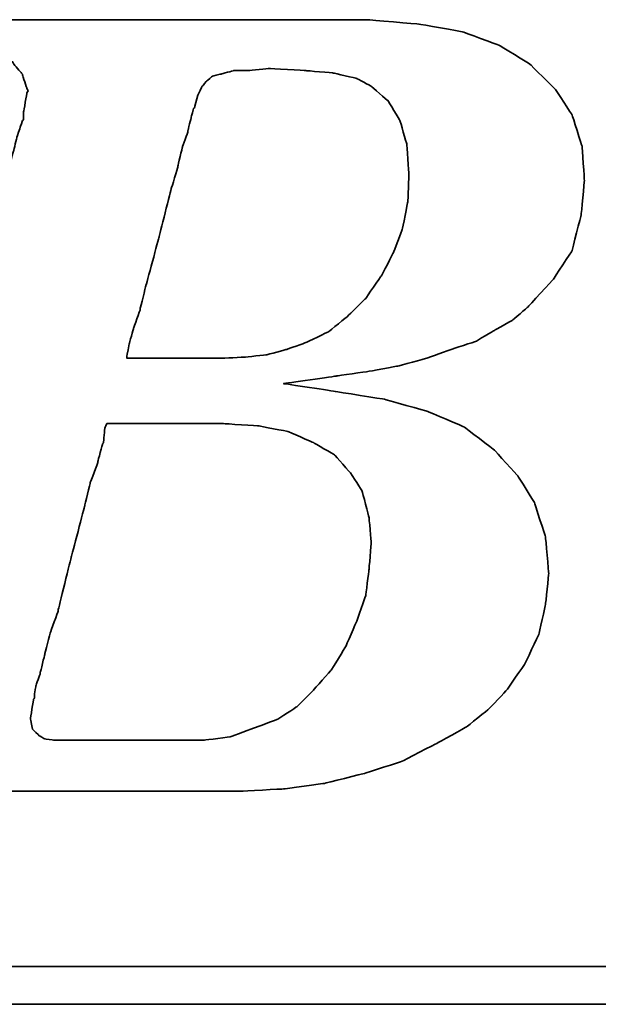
# Model space of a CAD drawing. Header units: millimetres. Extents: x -227 to 3135, y -1502 to 860.
# Tile 227 of 256: x 16.75 to 19.83, y -457.81 to -452.56. Entities that reach past the tile are written whole.
import ezdxf

# ---------------------------------------------------------------- set-up
doc = ezdxf.new("R2010")
doc.units = ezdxf.units.MM
doc.layers.add('DIM', color=4, linetype='CONTINUOUS')
doc.layers.add('layer 1', color=7, linetype='CONTINUOUS')

# ---------------------------------------------------------------- blocks, each defined once
blk = doc.blocks.new('TBI MOTION logo(完整正式版)')
at = {"layer": 'layer 1', "color": 22, "lineweight": 35}
for points, knots in [([(-64.65375, -6.86375), (-64.65375, -6.86375), (-64.84375, -7.29625), (-64.84375, -7.29625), (-64.84375, -7.29625), (-64.84375, -7.29625), (-64.86875, -7.34375), (-64.86875, -7.34375), (-64.86875, -7.34375), (-64.86875, -7.34375), (-64.86875, -7.36875), (-64.86875, -7.36875), (-64.86875, -7.36875), (-64.86875, -7.36875), (-65.15375, -7.65375), (-65.15375, -7.65375), (-65.15375, -7.65375), (-65.15375, -7.65375), (-65.17875, -7.65375), (-65.17875, -7.65375), (-65.17875, -7.65375), (-65.17875, -7.65375), (-65.20375, -7.67875), (-65.20375, -7.67875), (-65.20375, -7.67875), (-65.20375, -7.67875), (-65.58875, -7.87125), (-65.58875, -7.87125), (-65.58875, -7.87125), (-65.58875, -7.87125), (-65.63375, -7.87125), (-65.63375, -7.87125), (-65.63375, -7.87125), (-65.63375, -7.87125), (-65.65875, -7.89375), (-65.65875, -7.89375), (-65.65875, -7.89375), (-65.65875, -7.89375), (-66.09375, -7.94375), (-66.09375, -7.94375), (-66.09375, -7.94375), (-66.09375, -7.94375), (-66.11375, -7.94375), (-66.11375, -7.94375), (-66.11375, -7.94375), (-66.11375, -7.94375), (-66.16375, -7.94375), (-66.16375, -7.94375), (-66.16375, -7.94375), (-66.16375, -7.94375), (-66.30875, -7.94375), (-66.30875, -7.94375), (-66.30875, -7.94375), (-66.30875, -7.94375), (-66.69375, -7.94375), (-66.69375, -7.94375), (-66.69375, -7.94375), (-66.69375, -7.94375), (-67.07375, -7.94375), (-67.07375, -7.94375), (-67.07375, -7.94375), (-67.07375, -7.94375), (-67.12375, -7.94375), (-67.12375, -7.94375), (-67.12375, -7.94375), (-67.12375, -7.94375), (-67.12375, -7.96625), (-67.12375, -7.96625), (-67.12375, -7.96625), (-67.12375, -7.96625), (-67.14875, -7.99125), (-67.14875, -7.99125), (-67.14875, -7.99125), (-67.14875, -7.99125), (-67.24375, -8.34875), (-67.24375, -8.34875), (-67.24375, -8.34875), (-67.24375, -8.34875), (-67.31375, -8.68625), (-67.31375, -8.68625), (-67.31375, -8.68625), (-67.31375, -8.68625), (-67.26875, -8.68625), (-67.26875, -8.68625), (-67.26875, -8.68625), (-67.26875, -8.68625), (-67.07375, -8.68625), (-67.07375, -8.68625), (-67.07375, -8.68625), (-67.07375, -8.68625), (-66.54875, -8.68625), (-66.54875, -8.68625), (-66.54875, -8.68625), (-66.54875, -8.68625), (-65.82625, -8.68625), (-65.82625, -8.68625), (-65.82625, -8.68625), (-65.82625, -8.68625), (-65.01375, -8.68625), (-65.01375, -8.68625), (-65.01375, -8.68625), (-65.01375, -8.68625), (-64.05375, -8.68625), (-64.05375, -8.68625), (-64.05375, -8.68625), (-64.05375, -8.68625), (-62.08375, -8.68625), (-62.08375, -8.68625), (-62.08375, -8.68625), (-62.08375, -8.68625), (-60.06875, -8.68625), (-60.06875, -8.68625), (-60.06875, -8.68625), (-60.06875, -8.68625), (-59.10875, -8.68625), (-59.10875, -8.68625), (-59.10875, -8.68625), (-59.10875, -8.68625), (-58.29375, -8.68625), (-58.29375, -8.68625), (-58.29375, -8.68625), (-58.29375, -8.68625), (-57.57375, -8.68625), (-57.57375, -8.68625), (-57.57375, -8.68625), (-57.57375, -8.68625), (-57.04875, -8.68625), (-57.04875, -8.68625), (-57.04875, -8.68625), (-57.04875, -8.68625), (-56.85375, -8.68625), (-56.85375, -8.68625), (-56.85375, -8.68625), (-56.85375, -8.68625), (-56.70875, -8.68625), (-56.70875, -8.68625), (-56.70875, -8.68625), (-56.70875, -8.68625), (-56.61375, -8.68625), (-56.61375, -8.68625), (-56.61375, -8.68625), (-56.61375, -8.68625), (-56.56875, -8.68625), (-56.56875, -8.68625), (-56.56875, -8.68625), (-56.56875, -8.68625), (-55.65375, -8.63875), (-55.65375, -8.63875), (-55.65375, -8.63875), (-55.65375, -8.63875), (-54.76875, -8.51875), (-54.76875, -8.51875), (-54.76875, -8.51875), (-54.76875, -8.51875), (-53.90375, -8.30375), (-53.90375, -8.30375), (-53.90375, -8.30375), (-53.90375, -8.30375), (-53.08875, -8.03875), (-53.08875, -8.03875), (-53.08875, -8.03875), (-53.08875, -8.03875), (-52.34375, -7.65375), (-52.34375, -7.65375), (-52.34375, -7.65375), (-52.34375, -7.65375), (-51.69875, -7.29625), (-51.69875, -7.29625), (-51.69875, -7.29625), (-51.69875, -7.29625), (-51.21875, -6.91125), (-51.21875, -6.91125), (-51.21875, -6.91125), (-51.21875, -6.91125), (-50.83375, -6.50375), (-50.83375, -6.50375), (-50.83375, -6.50375), (-50.83375, -6.50375), (-50.44875, -5.94875), (-50.44875, -5.94875), (-50.44875, -5.94875), (-50.44875, -5.94875), (-50.13875, -5.30375), (-50.13875, -5.30375), (-50.13875, -5.30375), (-50.13875, -5.30375), (-49.99375, -4.65375), (-49.99375, -4.65375), (-49.99375, -4.65375), (-49.99375, -4.65375), (-49.92375, -3.98375), (-49.92375, -3.98375), (-49.92375, -3.98375), (-49.92375, -3.98375), (-49.99375, -3.19374), (-49.99375, -3.19374), (-49.99375, -3.19374), (-49.99375, -3.19374), (-50.23374, -2.44874), (-50.23374, -2.44874), (-50.23374, -2.44874), (-50.23374, -2.44874), (-50.59375, -1.87374), (-50.59375, -1.87374), (-50.59375, -1.87374), (-50.59375, -1.87374), (-51.09875, -1.31874), (-51.09875, -1.31874), (-51.09875, -1.31874), (-51.09875, -1.31874), (-51.74375, -0.81875), (-51.74375, -0.81875), (-51.74375, -0.81875), (-51.74375, -0.81875), (-52.53875, -0.48125), (-52.53875, -0.48125), (-52.53875, -0.48125), (-52.53875, -0.48125), (-53.47375, -0.21875), (-53.47375, -0.21875), (-53.47375, -0.21875), (-53.47375, -0.21875), (-54.52875, -0.04874), (-54.52875, -0.04874), (-54.52875, -0.04874), (-54.52875, -0.04874), (-55.65375, 0.12125), (-55.65375, 0.12125), (-55.65375, 0.12125), (-55.65375, 0.12125), (-54.50375, 0.28624), (-54.50375, 0.28624), (-54.50375, 0.28624), (-54.50375, 0.28624), (-53.83375, 0.38124), (-53.83375, 0.38124), (-53.83375, 0.38124), (-53.83375, 0.38124), (-53.18375, 0.50125), (-53.18375, 0.50125), (-53.18375, 0.50125), (-53.18375, 0.50125), (-52.55875, 0.66874), (-52.55875, 0.66874), (-52.55875, 0.66874), (-52.55875, 0.66874), (-52.03375, 0.86124), (-52.03375, 0.86124), (-52.03375, 0.86124), (-52.03375, 0.86124), (-51.50374, 1.03124), (-51.50374, 1.03124), (-51.50374, 1.03124), (-51.50374, 1.03124), (-51.09875, 1.27125), (-51.09875, 1.27125), (-51.09875, 1.27125), (-51.09875, 1.27125), (-50.71375, 1.48624), (-50.71375, 1.48624), (-50.71375, 1.48624), (-50.71375, 1.48624), (-50.37625, 1.77625), (-50.37625, 1.77625), (-50.37625, 1.77625), (-50.37625, 1.77625), (-49.82375, 2.37625), (-49.82375, 2.37625), (-49.82375, 2.37625), (-49.82375, 2.37625), (-49.41875, 2.99625), (-49.41875, 2.99625), (-49.41875, 2.99625), (-49.41875, 2.99625), (-49.22375, 3.76625), (-49.22375, 3.76625), (-49.22375, 3.76625), (-49.22375, 3.76625), (-49.15375, 4.50874), (-49.15375, 4.50874), (-49.15375, 4.50874), (-49.15375, 4.50874), (-49.20375, 5.25125), (-49.20375, 5.25125), (-49.20375, 5.25125), (-49.20375, 5.25125), (-49.41875, 5.92625), (-49.41875, 5.92625), (-49.41875, 5.92625), (-49.41875, 5.92625), (-49.77875, 6.47625), (-49.77875, 6.47625), (-49.77875, 6.47625), (-49.77875, 6.47625), (-50.33125, 7.02624), (-50.33125, 7.02624), (-50.33125, 7.02624), (-50.33125, 7.02624), (-51.00125, 7.43625), (-51.00125, 7.43625), (-51.00125, 7.43625), (-51.00125, 7.43625), (-51.79375, 7.72625), (-51.79375, 7.72625), (-51.79375, 7.72625), (-51.79375, 7.72625), (-52.72875, 7.89124), (-52.72875, 7.89124), (-52.72875, 7.89124), (-52.72875, 7.89124), (-53.83375, 7.98625), (-53.83375, 7.98625), (-53.83375, 7.98625), (-53.83375, 7.98625), (-53.92875, 7.98625), (-53.92875, 7.98625), (-53.92875, 7.98625), (-53.92875, 7.98625), (-54.26375, 7.98625), (-54.26375, 7.98625), (-54.26375, 7.98625), (-54.26375, 7.98625), (-54.74375, 7.98625), (-54.74375, 7.98625), (-54.74375, 7.98625), (-54.74375, 7.98625), (-55.36875, 7.98625), (-55.36875, 7.98625), (-55.36875, 7.98625), (-55.36875, 7.98625), (-56.13375, 7.98625), (-56.13375, 7.98625), (-56.13375, 7.98625), (-56.13375, 7.98625), (-56.94875, 7.98625), (-56.94875, 7.98625), (-56.94875, 7.98625), (-56.94875, 7.98625), (-58.77625, 7.98625), (-58.77625, 7.98625), (-58.77625, 7.98625), (-58.77625, 7.98625), (-60.59875, 7.98625), (-60.59875, 7.98625), (-60.59875, 7.98625), (-60.59875, 7.98625), (-61.41375, 7.98625), (-61.41375, 7.98625), (-61.41375, 7.98625), (-61.41375, 7.98625), (-62.17875, 7.98625), (-62.17875, 7.98625), (-62.17875, 7.98625), (-62.17875, 7.98625), (-62.80375, 7.98625), (-62.80375, 7.98625), (-62.80375, 7.98625), (-62.80375, 7.98625), (-63.30625, 7.98625), (-63.30625, 7.98625), (-63.30625, 7.98625), (-63.30625, 7.98625), (-63.57375, 7.98625), (-63.57375, 7.98625), (-63.57375, 7.98625), (-63.57375, 7.98625), (-63.57375, 7.96375), (-63.57375, 7.96375), (-63.57375, 7.96375), (-63.57375, 7.96375), (-63.59875, 7.94125), (-63.59875, 7.94125), (-63.59875, 7.94125), (-63.59875, 7.94125), (-63.69375, 7.55625), (-63.69375, 7.55625), (-63.69375, 7.55625), (-63.69375, 7.55625), (-63.76375, 7.24624), (-63.76375, 7.24624), (-63.76375, 7.24624), (-63.76375, 7.24624), (-63.23875, 7.24624), (-63.23875, 7.24624), (-63.23875, 7.24624), (-63.23875, 7.24624), (-62.75875, 7.24624), (-62.75875, 7.24624), (-62.75875, 7.24624), (-62.75875, 7.24624), (-62.61125, 7.24624), (-62.61125, 7.24624), (-62.61125, 7.24624), (-62.61125, 7.24624), (-62.56625, 7.24624), (-62.56625, 7.24624), (-62.56625, 7.24624), (-62.56625, 7.24624), (-62.22875, 7.24624), (-62.22875, 7.24624), (-62.22875, 7.24624), (-62.22875, 7.24624), (-62.20375, 7.24624), (-62.20375, 7.24624), (-62.20375, 7.24624), (-62.20375, 7.24624), (-62.17875, 7.21875), (-62.17875, 7.21875), (-62.17875, 7.21875), (-62.17875, 7.21875), (-61.96375, 7.17125), (-61.96375, 7.17125), (-61.96375, 7.17125), (-61.96375, 7.17125), (-61.72375, 7.12624), (-61.72375, 7.12624), (-61.72375, 7.12624), (-61.72375, 7.12624), (-61.70375, 7.12624), (-61.70375, 7.12624), (-61.70375, 7.12624), (-61.70375, 7.12624), (-61.55875, 7.07624), (-61.55875, 7.07624), (-61.55875, 7.07624), (-61.55875, 7.07624), (-61.50875, 7.07624), (-61.50875, 7.07624), (-61.50875, 7.07624), (-61.50875, 7.07624), (-61.48375, 7.02624), (-61.48375, 7.02624), (-61.48375, 7.02624), (-61.48375, 7.02624), (-61.31875, 6.83375), (-61.31875, 6.83375), (-61.31875, 6.83375), (-61.31875, 6.83375), (-61.29375, 6.81125), (-61.29375, 6.81125), (-61.29375, 6.81125), (-61.29375, 6.81125), (-61.29375, 6.78625), (-61.29375, 6.78625), (-61.29375, 6.78625), (-61.29375, 6.78625), (-61.19875, 6.50124), (-61.19875, 6.50124), (-61.19875, 6.50124), (-61.19875, 6.50124), (-61.17375, 6.45124), (-61.17375, 6.45124), (-61.17375, 6.45124), (-61.17375, 6.45124), (-61.19875, 6.40625), (-61.19875, 6.40625), (-61.19875, 6.40625), (-61.19875, 6.40625), (-61.26875, 5.99624), (-61.26875, 5.99624), (-61.26875, 5.99624), (-61.26875, 5.99624), (-61.26875, 5.85125), (-61.26875, 5.85125), (-61.26875, 5.85125), (-61.26875, 5.85125), (-61.26875, 5.82625), (-61.26875, 5.82625), (-61.26875, 5.82625), (-61.26875, 5.82625), (-61.29375, 5.80625), (-61.29375, 5.80625), (-61.29375, 5.80625), (-61.29375, 5.80625), (-61.34125, 5.66125), (-61.34125, 5.66125), (-61.34125, 5.66125), (-61.34125, 5.66125), (-61.41375, 5.44625), (-61.41375, 5.44625), (-61.41375, 5.44625), (-61.41375, 5.44625), (-61.48375, 5.15625), (-61.48375, 5.15625), (-61.48375, 5.15625), (-61.48375, 5.15625), (-61.58375, 4.82124), (-61.58375, 4.82124), (-61.58375, 4.82124), (-61.58375, 4.82124), (-61.79875, 4.00375), (-61.79875, 4.00375), (-61.79875, 4.00375), (-61.79875, 4.00375), (-62.05875, 2.99625), (-62.05875, 2.99625), (-62.05875, 2.99625), (-62.05875, 2.99625), (-62.34875, 1.91625), (-62.34875, 1.91625), (-62.34875, 1.91625), (-62.34875, 1.91625), (-62.97375, -0.41124), (-62.97375, -0.41124), (-62.97375, -0.41124), (-62.97375, -0.41124), (-63.59875, -2.75875), (-63.59875, -2.75875), (-63.59875, -2.75875), (-63.59875, -2.75875), (-63.88375, -3.86374), (-63.88375, -3.86374), (-63.88375, -3.86374), (-63.88375, -3.86374), (-64.14875, -4.82374), (-64.14875, -4.82374), (-64.14875, -4.82374), (-64.14875, -4.82374), (-64.36375, -5.64125), (-64.36375, -5.64125), (-64.36375, -5.64125), (-64.36375, -5.64125), (-64.43625, -5.97625), (-64.43625, -5.97625), (-64.43625, -5.97625), (-64.43625, -5.97625), (-64.50875, -6.28625), (-64.50875, -6.28625), (-64.50875, -6.28625), (-64.50875, -6.28625), (-64.50875, -6.30875), (-64.50875, -6.30875), (-64.50875, -6.30875), (-64.50875, -6.30875), (-64.57875, -6.50375), (-64.57875, -6.50375), (-64.57875, -6.50375), (-64.57875, -6.50375), (-64.62875, -6.69625), (-64.62875, -6.69625), (-64.62875, -6.69625), (-64.62875, -6.69625), (-64.62875, -6.76875), (-64.62875, -6.76875), (-64.62875, -6.76875), (-64.62875, -6.76875), (-64.62875, -6.81375), (-64.62875, -6.81375), (-64.62875, -6.81375), (-64.62875, -6.81375), (-64.62875, -6.83875), (-64.62875, -6.83875), (-64.62875, -6.83875), (-64.62875, -6.83875), (-64.65375, -6.86375), (-64.65375, -6.86375)], [0, 0, 0, 0, 0.00719424, 0.00719424, 0.00719424, 0.00719425, 0.01438849, 0.01438849, 0.01438849, 0.0143885, 0.02158273, 0.02158273, 0.02158273, 0.02158274, 0.02877698, 0.02877698, 0.02877698, 0.02877699, 0.03597122, 0.03597122, 0.03597122, 0.03597123, 0.04316547, 0.04316547, 0.04316547, 0.04316548, 0.05035971, 0.05035971, 0.05035971, 0.05035972, 0.05755396, 0.05755396, 0.05755396, 0.05755397, 0.0647482, 0.0647482, 0.0647482, 0.06474821, 0.07194245, 0.07194245, 0.07194245, 0.07194246, 0.07913669, 0.07913669, 0.07913669, 0.0791367, 0.08633094, 0.08633094, 0.08633094, 0.08633095, 0.09352518, 0.09352518, 0.09352518, 0.09352519, 0.10071942, 0.10071942, 0.10071942, 0.10071943, 0.10791367, 0.10791367, 0.10791367, 0.10791368, 0.11510791, 0.11510791, 0.11510791, 0.11510792, 0.12230216, 0.12230216, 0.12230216, 0.12230217, 0.1294964, 0.1294964, 0.1294964, 0.12949641, 0.13669065, 0.13669065, 0.13669065, 0.13669066, 0.14388489, 0.14388489, 0.14388489, 0.1438849, 0.15107914, 0.15107914, 0.15107914, 0.15107915, 0.15827338, 0.15827338, 0.15827338, 0.15827339, 0.16546763, 0.16546763, 0.16546763, 0.16546764, 0.17266187, 0.17266187, 0.17266187, 0.17266188, 0.17985612, 0.17985612, 0.17985612, 0.17985613, 0.18705036, 0.18705036, 0.18705036, 0.18705037, 0.1942446, 0.1942446, 0.1942446, 0.19424461, 0.20143885, 0.20143885, 0.20143885, 0.20143886, 0.20863309, 0.20863309, 0.20863309, 0.2086331, 0.21582734, 0.21582734, 0.21582734, 0.21582735, 0.22302158, 0.22302158, 0.22302158, 0.22302159, 0.23021583, 0.23021583, 0.23021583, 0.23021584, 0.23741007, 0.23741007, 0.23741007, 0.23741008, 0.24460432, 0.24460432, 0.24460432, 0.24460433, 0.25179856, 0.25179856, 0.25179856, 0.25179857, 0.25899281, 0.25899281, 0.25899281, 0.25899282, 0.26618705, 0.26618705, 0.26618705, 0.26618706, 0.27338129, 0.27338129, 0.27338129, 0.2733813, 0.28057554, 0.28057554, 0.28057554, 0.28057555, 0.28776978, 0.28776978, 0.28776978, 0.28776979, 0.29496403, 0.29496403, 0.29496403, 0.29496404, 0.30215827, 0.30215827, 0.30215827, 0.30215828, 0.30935252, 0.30935252, 0.30935252, 0.30935253, 0.31654676, 0.31654676, 0.31654676, 0.31654677, 0.32374101, 0.32374101, 0.32374101, 0.32374102, 0.33093525, 0.33093525, 0.33093525, 0.33093526, 0.3381295, 0.3381295, 0.3381295, 0.33812951, 0.34532374, 0.34532374, 0.34532374, 0.34532375, 0.35251799, 0.35251799, 0.35251799, 0.352518, 0.35971223, 0.35971223, 0.35971223, 0.35971224, 0.36690647, 0.36690647, 0.36690647, 0.36690648, 0.37410072, 0.37410072, 0.37410072, 0.37410073, 0.38129496, 0.38129496, 0.38129496, 0.38129497, 0.38848921, 0.38848921, 0.38848921, 0.38848922, 0.39568345, 0.39568345, 0.39568345, 0.39568346, 0.4028777, 0.4028777, 0.4028777, 0.40287771, 0.41007194, 0.41007194, 0.41007194, 0.41007195, 0.41726619, 0.41726619, 0.41726619, 0.4172662, 0.42446043, 0.42446043, 0.42446043, 0.42446044, 0.43165468, 0.43165468, 0.43165468, 0.43165469, 0.43884892, 0.43884892, 0.43884892, 0.43884893, 0.44604317, 0.44604317, 0.44604317, 0.44604318, 0.45323741, 0.45323741, 0.45323741, 0.45323742, 0.46043165, 0.46043165, 0.46043165, 0.46043166, 0.4676259, 0.4676259, 0.4676259, 0.46762591, 0.47482014, 0.47482014, 0.47482014, 0.47482015, 0.48201439, 0.48201439, 0.48201439, 0.4820144, 0.48920863, 0.48920863, 0.48920863, 0.48920864, 0.49640288, 0.49640288, 0.49640288, 0.49640289, 0.50359712, 0.50359712, 0.50359712, 0.50359713, 0.51079137, 0.51079137, 0.51079137, 0.51079138, 0.51798561, 0.51798561, 0.51798561, 0.51798562, 0.52517986, 0.52517986, 0.52517986, 0.52517987, 0.5323741, 0.5323741, 0.5323741, 0.53237411, 0.53956835, 0.53956835, 0.53956835, 0.53956836, 0.54676259, 0.54676259, 0.54676259, 0.5467626, 0.55395683, 0.55395683, 0.55395683, 0.55395684, 0.56115108, 0.56115108, 0.56115108, 0.56115109, 0.56834532, 0.56834532, 0.56834532, 0.56834533, 0.57553957, 0.57553957, 0.57553957, 0.57553958, 0.58273381, 0.58273381, 0.58273381, 0.58273382, 0.58992806, 0.58992806, 0.58992806, 0.58992807, 0.5971223, 0.5971223, 0.5971223, 0.59712231, 0.60431655, 0.60431655, 0.60431655, 0.60431656, 0.61151079, 0.61151079, 0.61151079, 0.6115108, 0.61870504, 0.61870504, 0.61870504, 0.61870505, 0.62589928, 0.62589928, 0.62589928, 0.62589929, 0.63309353, 0.63309353, 0.63309353, 0.63309354, 0.64028777, 0.64028777, 0.64028777, 0.64028778, 0.64748201, 0.64748201, 0.64748201, 0.64748202, 0.65467626, 0.65467626, 0.65467626, 0.65467627, 0.6618705, 0.6618705, 0.6618705, 0.66187051, 0.66906475, 0.66906475, 0.66906475, 0.66906476, 0.67625899, 0.67625899, 0.67625899, 0.676259, 0.68345324, 0.68345324, 0.68345324, 0.68345325, 0.69064748, 0.69064748, 0.69064748, 0.69064749, 0.69784173, 0.69784173, 0.69784173, 0.69784174, 0.70503597, 0.70503597, 0.70503597, 0.70503598, 0.71223022, 0.71223022, 0.71223022, 0.71223023, 0.71942446, 0.71942446, 0.71942446, 0.71942447, 0.72661871, 0.72661871, 0.72661871, 0.72661872, 0.73381295, 0.73381295, 0.73381295, 0.73381296, 0.74100719, 0.74100719, 0.74100719, 0.7410072, 0.74820144, 0.74820144, 0.74820144, 0.74820145, 0.75539568, 0.75539568, 0.75539568, 0.75539569, 0.76258993, 0.76258993, 0.76258993, 0.76258994, 0.76978417, 0.76978417, 0.76978417, 0.76978418, 0.77697842, 0.77697842, 0.77697842, 0.77697843, 0.78417266, 0.78417266, 0.78417266, 0.78417267, 0.79136691, 0.79136691, 0.79136691, 0.79136692, 0.79856115, 0.79856115, 0.79856115, 0.79856116, 0.8057554, 0.8057554, 0.8057554, 0.80575541, 0.81294964, 0.81294964, 0.81294964, 0.81294965, 0.82014388, 0.82014388, 0.82014388, 0.82014389, 0.82733813, 0.82733813, 0.82733813, 0.82733814, 0.83453237, 0.83453237, 0.83453237, 0.83453238, 0.84172662, 0.84172662, 0.84172662, 0.84172663, 0.84892086, 0.84892086, 0.84892086, 0.84892087, 0.85611511, 0.85611511, 0.85611511, 0.85611512, 0.86330935, 0.86330935, 0.86330935, 0.86330936, 0.8705036, 0.8705036, 0.8705036, 0.87050361, 0.87769784, 0.87769784, 0.87769784, 0.87769785, 0.88489209, 0.88489209, 0.88489209, 0.8848921, 0.89208633, 0.89208633, 0.89208633, 0.89208634, 0.89928058, 0.89928058, 0.89928058, 0.89928059, 0.90647482, 0.90647482, 0.90647482, 0.90647483, 0.91366906, 0.91366906, 0.91366906, 0.91366907, 0.92086331, 0.92086331, 0.92086331, 0.92086332, 0.92805755, 0.92805755, 0.92805755, 0.92805756, 0.9352518, 0.9352518, 0.9352518, 0.93525181, 0.94244604, 0.94244604, 0.94244604, 0.94244605, 0.94964029, 0.94964029, 0.94964029, 0.9496403, 0.95683453, 0.95683453, 0.95683453, 0.95683454, 0.96402878, 0.96402878, 0.96402878, 0.96402879, 0.97122302, 0.97122302, 0.97122302, 0.97122303, 0.97841727, 0.97841727, 0.97841727, 0.97841728, 0.98561151, 0.98561151, 0.98561151, 0.98561152, 0.99280576, 0.99280576, 0.99280576, 0.99280577, 1, 1, 1, 1]), ([(-57.50375, 6.35625), (-57.50375, 6.35625), (-57.57375, 6.11625), (-57.57375, 6.11625), (-57.57375, 6.11625), (-57.57375, 6.11625), (-57.57375, 6.09125), (-57.57375, 6.09125), (-57.57375, 6.09125), (-57.57375, 6.09125), (-57.59875, 6.06625), (-57.59875, 6.06625), (-57.59875, 6.06625), (-57.59875, 6.06625), (-57.64875, 5.87625), (-57.64875, 5.87625), (-57.64875, 5.87625), (-57.64875, 5.87625), (-57.71875, 5.58875), (-57.71875, 5.58875), (-57.71875, 5.58875), (-57.71875, 5.58875), (-57.71875, 5.56625), (-57.71875, 5.56625), (-57.71875, 5.56625), (-57.71875, 5.56625), (-57.83875, 5.23125), (-57.83875, 5.23125), (-57.83875, 5.23125), (-57.83875, 5.23125), (-57.93625, 4.82124), (-57.93625, 4.82124), (-57.93625, 4.82124), (-57.93625, 4.82124), (-57.93625, 4.79624), (-57.93625, 4.79624), (-57.93625, 4.79624), (-57.93625, 4.79624), (-58.07875, 4.34125), (-58.07875, 4.34125), (-58.07875, 4.34125), (-58.07875, 4.34125), (-58.34375, 3.28625), (-58.34375, 3.28625), (-58.34375, 3.28625), (-58.34375, 3.28625), (-58.62875, 2.23124), (-58.62875, 2.23124), (-58.62875, 2.23124), (-58.62875, 2.23124), (-58.74875, 1.75125), (-58.74875, 1.75125), (-58.74875, 1.75125), (-58.74875, 1.75125), (-58.74875, 1.72625), (-58.74875, 1.72625), (-58.74875, 1.72625), (-58.74875, 1.72625), (-58.89375, 1.31625), (-58.89375, 1.31625), (-58.89375, 1.31625), (-58.89375, 1.31625), (-58.98875, 0.98124), (-58.98875, 0.98124), (-58.98875, 0.98124), (-58.98875, 0.98124), (-59.03875, 0.71625), (-59.03875, 0.71625), (-59.03875, 0.71625), (-59.03875, 0.71625), (-59.03875, 0.66874), (-59.03875, 0.66874), (-59.03875, 0.66874), (-59.03875, 0.66874), (-58.91875, 0.66874), (-58.91875, 0.66874), (-58.91875, 0.66874), (-58.91875, 0.66874), (-58.53375, 0.66874), (-58.53375, 0.66874), (-58.53375, 0.66874), (-58.53375, 0.66874), (-58.10375, 0.66874), (-58.10375, 0.66874), (-58.10375, 0.66874), (-58.10375, 0.66874), (-57.66875, 0.66874), (-57.66875, 0.66874), (-57.66875, 0.66874), (-57.66875, 0.66874), (-57.33375, 0.66874), (-57.33375, 0.66874), (-57.33375, 0.66874), (-57.33375, 0.66874), (-57.09375, 0.66874), (-57.09375, 0.66874), (-57.09375, 0.66874), (-57.09375, 0.66874), (-56.99875, 0.66874), (-56.99875, 0.66874), (-56.99875, 0.66874), (-56.99875, 0.66874), (-56.49375, 0.69374), (-56.49375, 0.69374), (-56.49375, 0.69374), (-56.49375, 0.69374), (-56.01375, 0.74374), (-56.01375, 0.74374), (-56.01375, 0.74374), (-56.01375, 0.74374), (-55.58375, 0.86124), (-55.58375, 0.86124), (-55.58375, 0.86124), (-55.58375, 0.86124), (-55.17375, 1.00624), (-55.17375, 1.00624), (-55.17375, 1.00624), (-55.17375, 1.00624), (-54.67375, 1.24625), (-54.67375, 1.24625), (-54.67375, 1.24625), (-54.67375, 1.24625), (-54.26375, 1.58124), (-54.26375, 1.58124), (-54.26375, 1.58124), (-54.26375, 1.58124), (-53.87875, 1.96374), (-53.87875, 1.96374), (-53.87875, 1.96374), (-53.87875, 1.96374), (-53.54375, 2.44625), (-53.54375, 2.44625), (-53.54375, 2.44625), (-53.54375, 2.44625), (-53.27875, 2.95125), (-53.27875, 2.95125), (-53.27875, 2.95125), (-53.27875, 2.95125), (-53.08875, 3.45124), (-53.08875, 3.45124), (-53.08875, 3.45124), (-53.08875, 3.45124), (-52.96875, 4.05124), (-52.96875, 4.05124), (-52.96875, 4.05124), (-52.96875, 4.05124), (-52.94375, 4.65125), (-52.94375, 4.65125), (-52.94375, 4.65125), (-52.94375, 4.65125), (-52.99375, 5.30125), (-52.99375, 5.30125), (-52.99375, 5.30125), (-52.99375, 5.30125), (-53.13875, 5.80625), (-53.13875, 5.80625), (-53.13875, 5.80625), (-53.13875, 5.80625), (-53.39875, 6.23625), (-53.39875, 6.23625), (-53.39875, 6.23625), (-53.39875, 6.23625), (-53.75875, 6.54875), (-53.75875, 6.54875), (-53.75875, 6.54875), (-53.75875, 6.54875), (-54.07375, 6.71625), (-54.07375, 6.71625), (-54.07375, 6.71625), (-54.07375, 6.71625), (-54.57375, 6.83375), (-54.57375, 6.83375), (-54.57375, 6.83375), (-54.57375, 6.83375), (-55.17375, 6.88625), (-55.17375, 6.88625), (-55.17375, 6.88625), (-55.17375, 6.88625), (-55.96875, 6.93125), (-55.96875, 6.93125), (-55.96875, 6.93125), (-55.96875, 6.93125), (-56.39875, 6.88625), (-56.39875, 6.88625), (-56.39875, 6.88625), (-56.39875, 6.88625), (-56.42125, 6.88625), (-56.42125, 6.88625), (-56.42125, 6.88625), (-56.42125, 6.88625), (-56.73375, 6.88625), (-56.73375, 6.88625), (-56.73375, 6.88625), (-56.73375, 6.88625), (-56.99875, 6.81125), (-56.99875, 6.81125), (-56.99875, 6.81125), (-56.99875, 6.81125), (-57.02375, 6.81125), (-57.02375, 6.81125), (-57.02375, 6.81125), (-57.02375, 6.81125), (-57.18875, 6.76625), (-57.18875, 6.76625), (-57.18875, 6.76625), (-57.18875, 6.76625), (-57.30875, 6.66625), (-57.30875, 6.66625), (-57.30875, 6.66625), (-57.30875, 6.66625), (-57.40875, 6.54875), (-57.40875, 6.54875), (-57.40875, 6.54875), (-57.40875, 6.54875), (-57.50375, 6.35625), (-57.50375, 6.35625)], [0, 0, 0, 0, 0.01851852, 0.01851852, 0.01851852, 0.01851853, 0.03703704, 0.03703704, 0.03703704, 0.03703705, 0.05555556, 0.05555556, 0.05555556, 0.05555557, 0.07407407, 0.07407407, 0.07407407, 0.07407408, 0.09259259, 0.09259259, 0.09259259, 0.0925926, 0.11111111, 0.11111111, 0.11111111, 0.11111112, 0.12962963, 0.12962963, 0.12962963, 0.12962964, 0.14814815, 0.14814815, 0.14814815, 0.14814816, 0.16666667, 0.16666667, 0.16666667, 0.16666668, 0.18518519, 0.18518519, 0.18518519, 0.1851852, 0.2037037, 0.2037037, 0.2037037, 0.20370371, 0.22222222, 0.22222222, 0.22222222, 0.22222223, 0.24074074, 0.24074074, 0.24074074, 0.24074075, 0.25925926, 0.25925926, 0.25925926, 0.25925927, 0.27777778, 0.27777778, 0.27777778, 0.27777779, 0.2962963, 0.2962963, 0.2962963, 0.29629631, 0.31481481, 0.31481481, 0.31481481, 0.31481482, 0.33333333, 0.33333333, 0.33333333, 0.33333334, 0.35185185, 0.35185185, 0.35185185, 0.35185186, 0.37037037, 0.37037037, 0.37037037, 0.37037038, 0.38888889, 0.38888889, 0.38888889, 0.3888889, 0.40740741, 0.40740741, 0.40740741, 0.40740742, 0.42592593, 0.42592593, 0.42592593, 0.42592594, 0.44444444, 0.44444444, 0.44444444, 0.44444445, 0.46296296, 0.46296296, 0.46296296, 0.46296297, 0.48148148, 0.48148148, 0.48148148, 0.48148149, 0.5, 0.5, 0.5, 0.50000001, 0.51851852, 0.51851852, 0.51851852, 0.51851853, 0.53703704, 0.53703704, 0.53703704, 0.53703705, 0.55555556, 0.55555556, 0.55555556, 0.55555557, 0.57407407, 0.57407407, 0.57407407, 0.57407408, 0.59259259, 0.59259259, 0.59259259, 0.5925926, 0.61111111, 0.61111111, 0.61111111, 0.61111112, 0.62962963, 0.62962963, 0.62962963, 0.62962964, 0.64814815, 0.64814815, 0.64814815, 0.64814816, 0.66666667, 0.66666667, 0.66666667, 0.66666668, 0.68518519, 0.68518519, 0.68518519, 0.6851852, 0.7037037, 0.7037037, 0.7037037, 0.70370371, 0.72222222, 0.72222222, 0.72222222, 0.72222223, 0.74074074, 0.74074074, 0.74074074, 0.74074075, 0.75925926, 0.75925926, 0.75925926, 0.75925927, 0.77777778, 0.77777778, 0.77777778, 0.77777779, 0.7962963, 0.7962963, 0.7962963, 0.79629631, 0.81481481, 0.81481481, 0.81481481, 0.81481482, 0.83333333, 0.83333333, 0.83333333, 0.83333334, 0.85185185, 0.85185185, 0.85185185, 0.85185186, 0.87037037, 0.87037037, 0.87037037, 0.87037038, 0.88888889, 0.88888889, 0.88888889, 0.8888889, 0.90740741, 0.90740741, 0.90740741, 0.90740742, 0.92592593, 0.92592593, 0.92592593, 0.92592594, 0.94444444, 0.94444444, 0.94444444, 0.94444445, 0.96296296, 0.96296296, 0.96296296, 0.96296297, 0.98148148, 0.98148148, 0.98148148, 0.98148149, 1, 1, 1, 1]), ([(-61.03125, -6.57375), (-61.03125, -6.57375), (-61.03125, -6.67125), (-61.03125, -6.67125), (-61.03125, -6.67125), (-61.03125, -6.67125), (-61.05375, -6.69625), (-61.05375, -6.69625), (-61.05375, -6.69625), (-61.05375, -6.69625), (-61.12375, -7.12875), (-61.12375, -7.12875), (-61.12375, -7.12875), (-61.12375, -7.12875), (-61.07875, -7.34375), (-61.07875, -7.34375), (-61.07875, -7.34375), (-61.07875, -7.34375), (-60.93375, -7.48875), (-60.93375, -7.48875), (-60.93375, -7.48875), (-60.93375, -7.48875), (-60.81375, -7.55625), (-60.81375, -7.55625), (-60.81375, -7.55625), (-60.81375, -7.55625), (-60.62375, -7.58375), (-60.62375, -7.58375), (-60.62375, -7.58375), (-60.62375, -7.58375), (-60.30875, -7.58375), (-60.30875, -7.58375), (-60.30875, -7.58375), (-60.30875, -7.58375), (-59.97375, -7.58375), (-59.97375, -7.58375), (-59.97375, -7.58375), (-59.97375, -7.58375), (-59.87875, -7.58375), (-59.87875, -7.58375), (-59.87875, -7.58375), (-59.87875, -7.58375), (-59.63625, -7.58375), (-59.63625, -7.58375), (-59.63625, -7.58375), (-59.63625, -7.58375), (-58.96875, -7.58375), (-58.96875, -7.58375), (-58.96875, -7.58375), (-58.96875, -7.58375), (-58.29375, -7.58375), (-58.29375, -7.58375), (-58.29375, -7.58375), (-58.29375, -7.58375), (-58.05375, -7.58375), (-58.05375, -7.58375), (-58.05375, -7.58375), (-58.05375, -7.58375), (-57.98375, -7.58375), (-57.98375, -7.58375), (-57.98375, -7.58375), (-57.98375, -7.58375), (-57.35875, -7.58375), (-57.35875, -7.58375), (-57.35875, -7.58375), (-57.35875, -7.58375), (-56.78375, -7.50875), (-56.78375, -7.50875), (-56.78375, -7.50875), (-56.78375, -7.50875), (-56.27875, -7.31875), (-56.27875, -7.31875), (-56.27875, -7.31875), (-56.27875, -7.31875), (-55.77375, -7.12875), (-55.77375, -7.12875), (-55.77375, -7.12875), (-55.77375, -7.12875), (-55.36875, -6.86375), (-55.36875, -6.86375), (-55.36875, -6.86375), (-55.36875, -6.86375), (-55.00875, -6.50375), (-55.00875, -6.50375), (-55.00875, -6.50375), (-55.00875, -6.50375), (-54.62375, -6.06875), (-54.62375, -6.06875), (-54.62375, -6.06875), (-54.62375, -6.06875), (-54.31375, -5.56875), (-54.31375, -5.56875), (-54.31375, -5.56875), (-54.31375, -5.56875), (-54.07375, -5.01625), (-54.07375, -5.01625), (-54.07375, -5.01625), (-54.07375, -5.01625), (-53.87875, -4.46374), (-53.87875, -4.46374), (-53.87875, -4.46374), (-53.87875, -4.46374), (-53.80875, -3.91375), (-53.80875, -3.91375), (-53.80875, -3.91375), (-53.80875, -3.91375), (-53.75875, -3.31375), (-53.75875, -3.31375), (-53.75875, -3.31375), (-53.75875, -3.31375), (-53.80875, -2.75875), (-53.80875, -2.75875), (-53.80875, -2.75875), (-53.80875, -2.75875), (-53.95375, -2.20875), (-53.95375, -2.20875), (-53.95375, -2.20875), (-53.95375, -2.20875), (-54.19375, -1.82625), (-54.19375, -1.82625), (-54.19375, -1.82625), (-54.19375, -1.82625), (-54.55375, -1.41875), (-54.55375, -1.41875), (-54.55375, -1.41875), (-54.55375, -1.41875), (-55.00875, -1.15125), (-55.00875, -1.15125), (-55.00875, -1.15125), (-55.00875, -1.15125), (-55.56125, -0.91375), (-55.56125, -0.91375), (-55.56125, -0.91375), (-55.56125, -0.91375), (-56.18125, -0.79375), (-56.18125, -0.79375), (-56.18125, -0.79375), (-56.18125, -0.79375), (-56.94875, -0.74374), (-56.94875, -0.74374), (-56.94875, -0.74374), (-56.94875, -0.74374), (-56.99875, -0.74374), (-56.99875, -0.74374), (-56.99875, -0.74374), (-56.99875, -0.74374), (-57.09375, -0.74374), (-57.09375, -0.74374), (-57.09375, -0.74374), (-57.09375, -0.74374), (-57.38375, -0.74374), (-57.38375, -0.74374), (-57.38375, -0.74374), (-57.38375, -0.74374), (-57.76875, -0.74374), (-57.76875, -0.74374), (-57.76875, -0.74374), (-57.76875, -0.74374), (-58.24625, -0.74374), (-58.24625, -0.74374), (-58.24625, -0.74374), (-58.24625, -0.74374), (-58.72875, -0.74374), (-58.72875, -0.74374), (-58.72875, -0.74374), (-58.72875, -0.74374), (-59.20875, -0.74374), (-59.20875, -0.74374), (-59.20875, -0.74374), (-59.20875, -0.74374), (-59.46875, -0.74374), (-59.46875, -0.74374), (-59.46875, -0.74374), (-59.46875, -0.74374), (-59.51625, -0.83875), (-59.51625, -0.83875), (-59.51625, -0.83875), (-59.51625, -0.83875), (-59.54375, -1.15125), (-59.54375, -1.15125), (-59.54375, -1.15125), (-59.54375, -1.15125), (-59.56375, -1.17874), (-59.56375, -1.17874), (-59.56375, -1.17874), (-59.56375, -1.17874), (-59.66375, -1.55875), (-59.66375, -1.55875), (-59.66375, -1.55875), (-59.66375, -1.55875), (-59.66375, -1.58375), (-59.66375, -1.58375), (-59.66375, -1.58375), (-59.66375, -1.58375), (-59.82875, -2.01874), (-59.82875, -2.01874), (-59.82875, -2.01874), (-59.82875, -2.01874), (-59.94875, -2.52125), (-59.94875, -2.52125), (-59.94875, -2.52125), (-59.94875, -2.52125), (-60.23875, -3.62375), (-60.23875, -3.62375), (-60.23875, -3.62375), (-60.23875, -3.62375), (-60.52375, -4.77624), (-60.52375, -4.77624), (-60.52375, -4.77624), (-60.52375, -4.77624), (-60.52375, -4.79874), (-60.52375, -4.79874), (-60.52375, -4.79874), (-60.52375, -4.79874), (-60.69125, -5.25375), (-60.69125, -5.25375), (-60.69125, -5.25375), (-60.69125, -5.25375), (-60.81375, -5.73625), (-60.81375, -5.73625), (-60.81375, -5.73625), (-60.81375, -5.73625), (-60.90875, -6.11875), (-60.90875, -6.11875), (-60.90875, -6.11875), (-60.90875, -6.11875), (-60.90875, -6.14375), (-60.90875, -6.14375), (-60.90875, -6.14375), (-60.90875, -6.14375), (-61.00375, -6.40875), (-61.00375, -6.40875), (-61.00375, -6.40875), (-61.00375, -6.40875), (-61.03125, -6.57375), (-61.03125, -6.57375)], [0, 0, 0, 0, 0.01694915, 0.01694915, 0.01694915, 0.01694916, 0.03389831, 0.03389831, 0.03389831, 0.03389832, 0.05084746, 0.05084746, 0.05084746, 0.05084747, 0.06779661, 0.06779661, 0.06779661, 0.06779662, 0.08474576, 0.08474576, 0.08474576, 0.08474577, 0.10169492, 0.10169492, 0.10169492, 0.10169493, 0.11864407, 0.11864407, 0.11864407, 0.11864408, 0.13559322, 0.13559322, 0.13559322, 0.13559323, 0.15254237, 0.15254237, 0.15254237, 0.15254238, 0.16949153, 0.16949153, 0.16949153, 0.16949154, 0.18644068, 0.18644068, 0.18644068, 0.18644069, 0.20338983, 0.20338983, 0.20338983, 0.20338984, 0.22033898, 0.22033898, 0.22033898, 0.22033899, 0.23728814, 0.23728814, 0.23728814, 0.23728815, 0.25423729, 0.25423729, 0.25423729, 0.2542373, 0.27118644, 0.27118644, 0.27118644, 0.27118645, 0.28813559, 0.28813559, 0.28813559, 0.2881356, 0.30508475, 0.30508475, 0.30508475, 0.30508476, 0.3220339, 0.3220339, 0.3220339, 0.32203391, 0.33898305, 0.33898305, 0.33898305, 0.33898306, 0.3559322, 0.3559322, 0.3559322, 0.35593221, 0.37288136, 0.37288136, 0.37288136, 0.37288137, 0.38983051, 0.38983051, 0.38983051, 0.38983052, 0.40677966, 0.40677966, 0.40677966, 0.40677967, 0.42372881, 0.42372881, 0.42372881, 0.42372882, 0.44067797, 0.44067797, 0.44067797, 0.44067798, 0.45762712, 0.45762712, 0.45762712, 0.45762713, 0.47457627, 0.47457627, 0.47457627, 0.47457628, 0.49152542, 0.49152542, 0.49152542, 0.49152543, 0.50847458, 0.50847458, 0.50847458, 0.50847459, 0.52542373, 0.52542373, 0.52542373, 0.52542374, 0.54237288, 0.54237288, 0.54237288, 0.54237289, 0.55932203, 0.55932203, 0.55932203, 0.55932204, 0.57627119, 0.57627119, 0.57627119, 0.5762712, 0.59322034, 0.59322034, 0.59322034, 0.59322035, 0.61016949, 0.61016949, 0.61016949, 0.6101695, 0.62711864, 0.62711864, 0.62711864, 0.62711865, 0.6440678, 0.6440678, 0.6440678, 0.64406781, 0.66101695, 0.66101695, 0.66101695, 0.66101696, 0.6779661, 0.6779661, 0.6779661, 0.67796611, 0.69491525, 0.69491525, 0.69491525, 0.69491526, 0.71186441, 0.71186441, 0.71186441, 0.71186442, 0.72881356, 0.72881356, 0.72881356, 0.72881357, 0.74576271, 0.74576271, 0.74576271, 0.74576272, 0.76271186, 0.76271186, 0.76271186, 0.76271187, 0.77966102, 0.77966102, 0.77966102, 0.77966103, 0.79661017, 0.79661017, 0.79661017, 0.79661018, 0.81355932, 0.81355932, 0.81355932, 0.81355933, 0.83050847, 0.83050847, 0.83050847, 0.83050848, 0.84745763, 0.84745763, 0.84745763, 0.84745764, 0.86440678, 0.86440678, 0.86440678, 0.86440679, 0.88135593, 0.88135593, 0.88135593, 0.88135594, 0.89830508, 0.89830508, 0.89830508, 0.89830509, 0.91525424, 0.91525424, 0.91525424, 0.91525425, 0.93220339, 0.93220339, 0.93220339, 0.9322034, 0.94915254, 0.94915254, 0.94915254, 0.94915255, 0.96610169, 0.96610169, 0.96610169, 0.9661017, 0.98305085, 0.98305085, 0.98305085, 0.98305086, 1, 1, 1, 1]), ([(75.90875, -9.47875), (75.90875, -9.47875), (75.90875, -12.28625), (75.90875, -12.28625), (75.90875, -12.28625), (75.90875, -12.28625), (75.90875, -12.47875), (75.90875, -12.47875), (75.90875, -12.47875), (75.90875, -12.47875), (75.71625, -12.47875), (75.71625, -12.47875), (75.71625, -12.47875), (75.71625, -12.47875), (-88.32875, -12.47875), (-88.32875, -12.47875), (-88.32875, -12.47875), (-88.32875, -12.47875), (-88.32875, -13.29375), (-88.32875, -13.29375), (-88.32875, -13.29375), (-88.32875, -13.29375), (82.89125, -13.29375), (82.89125, -13.29375), (82.89125, -13.29375), (82.89125, -13.29375), (75.90875, -9.47875), (75.90875, -9.47875)], [0, 0, 0, 0, 0.14285714, 0.14285714, 0.14285714, 0.14285715, 0.28571429, 0.28571429, 0.28571429, 0.2857143, 0.42857143, 0.42857143, 0.42857143, 0.42857144, 0.57142857, 0.57142857, 0.57142857, 0.57142858, 0.71428571, 0.71428571, 0.71428571, 0.71428572, 0.85714286, 0.85714286, 0.85714286, 0.85714287, 1, 1, 1, 1])]:
    blk.add_open_spline(points, degree=3, knots=knots, dxfattribs=at)

msp = doc.modelspace()

# ---------------------------------------------------------------- block references
at = {"layer": 'DIM', "color": 7, "xscale": 0.246592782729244, "yscale": 0.246592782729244, "zscale": 0.246592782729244}
msp.add_blockref('TBI MOTION logo(完整正式版)', (31.8792, -454.5292), dxfattribs=at)

doc.saveas('drawing.dxf')
